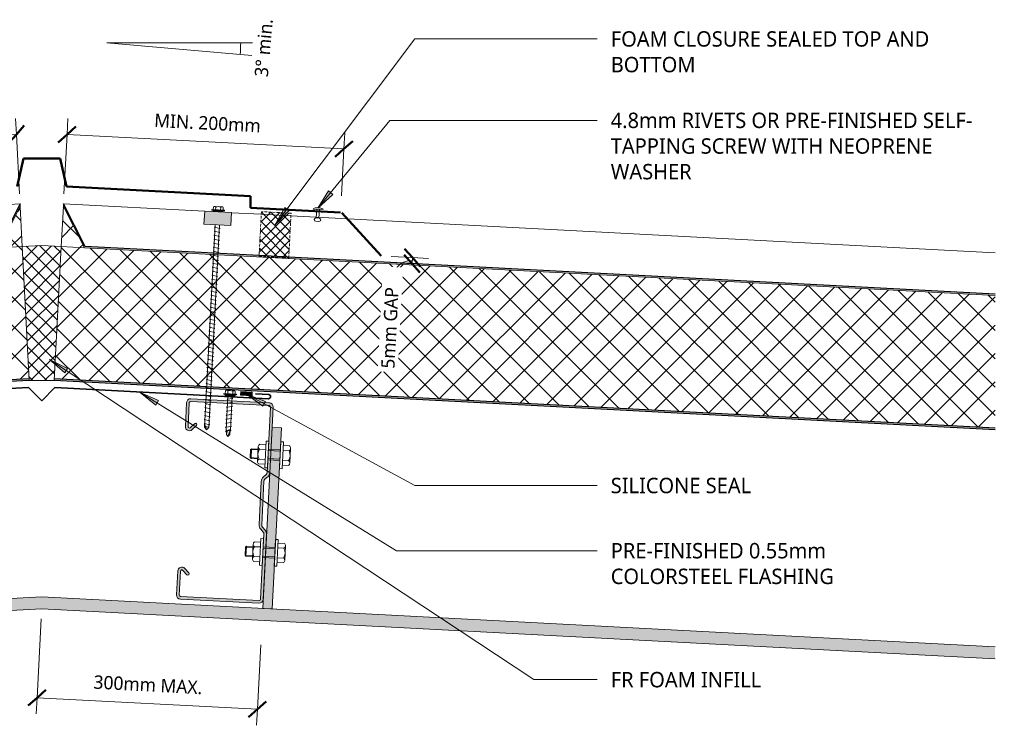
# Model space of a CAD drawing. Header units: millimetres. Extents: x -437 to 1003, y 45 to 661.
# Tile 2 of 2: x 267 to 1003, y 134 to 661. Entities that reach past the tile are written whole.
import ezdxf

# ---------------------------------------------------------------- set-up
doc = ezdxf.new("R2010")
doc.units = ezdxf.units.MM
doc.linetypes.add('Dash Short', pattern=[3, 2, -1])
for name, color, linetype, lineweight in [('A-ANNO-DIMS', 211, 'Continuous', 9), ('A-ANNO-DIMS-5', 211, 'Continuous', 9), ('A-DETL', 90, 'Continuous', 13), ('A-DETL-GENF', 92, 'Continuous', 13), ('A-DETL-THIN', 151, 'Continuous', 13), ('G-ANNO-TEXT', 231, 'Continuous', 9)]:
    doc.layers.add(name, color=color, linetype=linetype, lineweight=lineweight)
doc.styles.add('Yu Gothic', font='Yu Gothic.ttf', dxfattribs={"height": 11.5})
doc.styles.add('Yu Gothic_1', font='Yu Gothic.ttf', dxfattribs={"height": 10})
doc.dimstyles.new('Diagonal', dxfattribs={"dimscale": 304.8, "dimtxt": 11.609035, "dimasz": 0.04101, "dimexe": 0.03937, "dimexo": 0.024606, "dimgap": 0.024606, "dimtad": 1, "dimdec": 0, "dimzin": 0, "dimdsep": 46, "dimtxsty": 'Yu Gothic_1', "dimblk1": 'OBLIQUE', "dimblk2": 'OBLIQUE', "dimsah": 1, "dimcen": 0.09, "dimazin": 0, "dimtfac": 1, "dimtdec": 4, "dimtix": 1, "dimtmove": 0, "dimatfit": 3, "dimfxl": 1, "dimtvp": 1, "dimtfill": 1, "dimtolj": 1, "dimtzin": 0, "dimarcsym": 2})
doc.dimstyles.new('Diagonal_1', dxfattribs={"dimscale": 304.8, "dimtxt": 11.609035, "dimasz": 0.04101, "dimexe": 0.03937, "dimexo": 0.024606, "dimgap": 0.024606, "dimtad": 1, "dimdec": 0, "dimzin": 0, "dimdsep": 46, "dimtxsty": 'Yu Gothic_1', "dimblk1": 'OBLIQUE', "dimblk2": 'OBLIQUE', "dimsah": 1, "dimcen": 0.09, "dimazin": 0, "dimtfac": 1, "dimtdec": 4, "dimtix": 1, "dimtmove": 1, "dimatfit": 3, "dimfxl": 1, "dimtvp": 1, "dimtfill": 1, "dimtolj": 1, "dimtzin": 0, "dimarcsym": 2})
pattern_1 = [(48, (-271.822, -538.611), (-11.14717, 10.03696), []), (138, (-271.822, -538.611), (-10.03696, -11.14717), [])]
pattern_2 = [(222, (294.195, 508.948), (10.03696, -11.14717), []), (312, (294.195, 508.948), (11.14717, 10.03696), [])]

# ---------------------------------------------------------------- blocks, each defined once
blk = doc.blocks.new('Thermospan Insulated Panel3 - 100mm-4139798-01 RIDGE DETAIL Copy 2')
at = {"layer": 'A-DETL-GENF'}
for points in [[(699.39, -32), (699.34, -31), (17.9, -31), (0, 0), (0, -2), (17.32, -32), (213.14, -32)], [(704.63, -132), (704.58, -131), (0, -131), (0, -132), (218.38, -132)]]:
    blk.add_hatch(color=256, dxfattribs=at).paths.add_polyline_path(points)
h = blk.add_hatch(dxfattribs=at)
h.set_pattern_fill('FP_1', color=256, style=0, pattern_type=2)
h.set_pattern_definition(pattern_1)
h.paths.add_polyline_path([(17.32, -32), (0, -2), (0.01, -32)])
h = blk.add_hatch(dxfattribs=at)
h.set_pattern_fill('FP_1', color=256, style=0, pattern_type=2)
h.set_pattern_definition(pattern_1)
h.paths.add_polyline_path([(704.58, -131), (699.39, -32), (0, -32), (0, -131), (218.33, -131)])
at = {"layer": 'A-DETL-GENF', "lineweight": 25}
for p, q in [((17.9, -31), (0, 0)), ((0, 0), (0, -2)), ((148.14, -31), (17.9, -31)), ((170.35, -31), (148.14, -31)), ((699.34, -31), (170.35, -31)), ((704.58, -131), (0, -131)), ((0, -132), (704.63, -132))]:
    blk.add_line(p, q, dxfattribs=at)
at = {"layer": 'A-DETL-GENF'}
for p, q in [((0, 0), (0, -2)), ((0, 0), (105.74, 0)), ((17.32, -32), (0, -2)), ((0, -2), (0, -31.83)), ((125.74, 0), (148.14, 0)), ((148.14, 0), (170.35, 0)), ((170.35, 0), (697.71, 0)), ((0, -32), (17.32, -32)), ((699.39, -32), (17.32, -32))]:
    blk.add_line(p, q, dxfattribs=at)
blk = doc.blocks.new('Thermospan Insulated Panel3 - 100mm-4139799-01 RIDGE DETAIL Copy 2')
at = {"layer": 'A-DETL-GENF'}
for points in [[(704.63, 132), (0, 132), (0, 131), (704.58, 131)], [(699.39, 32), (17.32, 32), (0, 2), (0, 0), (17.9, 31), (699.34, 31), (699.39, 31.94)]]:
    blk.add_hatch(color=256, dxfattribs=at).paths.add_polyline_path(points)
h = blk.add_hatch(dxfattribs=at)
h.set_pattern_fill('FP_2', color=256, style=0, pattern_type=2)
h.set_pattern_definition(pattern_2)
h.paths.add_polyline_path([(704.58, 131), (0, 131), (0.05, 32), (699.39, 32), (702.65, 94.18)])
h = blk.add_hatch(dxfattribs=at)
h.set_pattern_fill('FP_2', color=256, style=0, pattern_type=2)
h.set_pattern_definition(pattern_2)
h.paths.add_polyline_path([(17.32, 32), (0.04, 32), (0, 18.67), (0, 2), (1.13, 3.96)])
at = {"layer": 'A-DETL-GENF', "lineweight": 25}
for p, q in [((704.63, 132), (0, 132)), ((0, 131), (704.58, 131)), ((0, 0), (17.9, 31)), ((17.9, 31), (148.14, 31)), ((148.14, 31), (170.35, 31)), ((170.35, 31), (699.34, 31)), ((0, 2), (0, 0))]:
    blk.add_line(p, q, dxfattribs=at)
at = {"layer": 'A-DETL-GENF'}
for p, q in [((0, 2), (17.32, 32)), ((0, 31.84), (0, 2)), ((17.32, 32), (0.04, 32)), ((17.32, 32), (699.39, 32)), ((0, 0), (0, 2)), ((0, 0), (105.74, 0)), ((125.74, 0), (148.14, 0)), ((148.14, 0), (170.35, 0)), ((170.35, 0), (697.71, 0))]:
    blk.add_line(p, q, dxfattribs=at)
blk = doc.blocks.new('01 Roof Ridge insulated panels - 01 Roof Ridge insulated panels-3437729-01 RIDGE DETAIL Copy 2')
at = {"layer": 'A-DETL-GENF', "lineweight": 35}
for p, q in [((-9.92, 0), (-169.7, -8.37)), ((0, -9.88), (-9.92, 0)), ((-169.85, -5.38), (-159.87, -4.85)), ((0, -9.88), (9.8, 0)), ((9.8, 0), (169.58, -8.37)), ((169.74, -5.35), (159.75, -4.83))]:
    blk.add_line(p, q, dxfattribs=at)
for centre, radius, start, end in [((-169.78, -6.88), 1.5, 93, 273), ((169.66, -6.86), 1.51, 267.002, 87.002)]:
    blk.add_arc(centre, radius, start, end, dxfattribs=at)
blk = doc.blocks.new('Metalcraft MSS Purlin-150x65 - Metalcraft MSS Purlin-150x65-2640966-01 RIDGE DETAIL Copy 2')
at = {"layer": 'A-DETL-GENF'}
blk.add_hatch(color=256, dxfattribs=at).paths.add_polyline_path([(3, 0), (2.22, -0.1), (1.5, -0.4), (0.88, -0.88), (0.4, -1.5), (0.1, -2.22), (0, -3), (0, -51.87), (0.14, -52.9), (0.53, -53.86), (1.17, -54.69), (3.41, -56.93), (3.72, -57.34), (3.92, -57.82), (3.99, -58.34), (3.99, -91.34), (3.92, -91.85), (3.72, -92.33), (3.41, -92.75), (1.17, -94.98), (0.53, -95.81), (0.14, -96.77), (0, -97.81), (0, -147), (0.1, -147.78), (0.4, -148.5), (0.88, -149.12), (1.5, -149.6), (2.22, -149.9), (3, -150), (61.85, -150), (62.62, -149.9), (63.35, -149.6), (63.97, -149.12), (64.45, -148.5), (64.75, -147.78), (64.85, -147), (64.85, -129.06), (64.75, -128.29), (64.45, -127.57), (63.98, -126.95), (63.37, -126.48), (62.66, -126.18), (61.89, -126.07), (61.12, -126.16), (60.4, -126.44), (59.78, -126.9), (56.4, -130.33), (56.3, -130.57), (56.27, -130.83), (56.3, -131.09), (56.4, -131.33), (56.56, -131.54), (56.77, -131.69), (57.01, -131.79), (57.27, -131.83), (57.53, -131.79), (57.77, -131.69), (57.97, -131.54), (61.41, -128.15), (61.64, -128.05), (61.89, -128.02), (62.14, -128.05), (62.37, -128.15), (62.57, -128.3), (62.72, -128.5), (62.82, -128.73), (62.85, -128.98), (62.81, -147.26), (62.71, -147.5), (62.56, -147.71), (62.35, -147.87), (62.11, -147.97), (61.85, -148), (2.81, -147.96), (2.55, -147.85), (2.32, -147.68), (2.15, -147.45), (2.04, -147.19), (2, -146.91), (2, -97.95), (2.08, -97.34), (2.31, -96.78), (2.69, -96.3), (4.53, -94.45), (5.32, -93.42), (5.82, -92.21), (5.99, -90.92), (5.99, -58.75), (5.82, -57.46), (5.32, -56.25), (4.53, -55.22), (2.22, -52.83), (2.06, -52.43), (2, -52), (2.03, -2.74), (2.13, -2.5), (2.29, -2.29), (2.5, -2.13), (2.74, -2.03), (2.99, -2), (62.11, -2.03), (62.35, -2.13), (62.56, -2.29), (62.72, -2.5), (62.81, -2.74), (62.85, -2.99), (62.81, -21.06), (62.71, -21.31), (62.54, -21.53), (62.32, -21.7), (62.06, -21.81), (61.79, -21.84), (61.52, -21.81), (61.26, -21.7), (61.04, -21.53), (57.77, -18.31), (57.53, -18.21), (57.27, -18.17), (57.01, -18.21), (56.77, -18.31), (56.56, -18.46), (56.4, -18.67), (56.3, -18.91), (56.27, -19.17), (56.3, -19.43), (56.4, -19.67), (56.56, -19.88), (59.78, -23.1), (60.4, -23.56), (61.12, -23.84), (61.89, -23.93), (62.66, -23.82), (63.37, -23.52), (63.98, -23.05), (64.45, -22.43), (64.75, -21.71), (64.85, -20.94), (64.85, -3), (64.75, -2.22), (64.45, -1.5), (63.97, -0.88), (63.35, -0.4), (62.62, -0.1), (61.85, 0)])
for p, q in [((61.85, 0), (3, 0)), ((0, -3), (0, -51.87)), ((2, -52), (2, -2.99)), ((2.99, -2), (61.85, -2)), ((62.85, -2.99), (62.85, -20.79)), ((64.85, -20.94), (64.85, -3)), ((56.56, -19.88), (59.78, -23.1)), ((61.04, -21.53), (57.97, -18.46)), ((1.17, -54.69), (3.41, -56.93)), ((4.53, -55.22), (2.49, -53.18)), ((3.99, -58.34), (3.99, -91.34)), ((5.99, -90.92), (5.99, -58.75)), ((3.41, -92.75), (1.17, -94.98)), ((2.69, -96.3), (4.53, -94.45)), ((0, -97.81), (0, -147)), ((2, -146.91), (2, -97.95)), ((59.78, -126.9), (56.56, -130.12)), ((57.97, -131.54), (61.21, -128.3)), ((62.85, -128.98), (62.85, -147.01)), ((64.85, -147), (64.85, -129.06)), ((3, -150), (61.85, -150)), ((61.85, -148), (3.09, -148))]:
    blk.add_line(p, q, dxfattribs=at)
for centre, radius, start, end in [((3, -3), 3, 90, 180), ((61.85, -3), 3, 0, 90), ((2.99, -2.99), 0.993, 90, 180), ((61.85, -2.99), 0.993, 360, 90), ((57.27, -19.17), 1, 45, 225), ((61.85, -20.94), 2.99, 226.03381, 0), ((61.79, -20.79), 1.06, 225, 0), ((3.99, -51.87), 3.99, 180, 225), ((3.67, -52), 1.67, 180, 225), ((2, -58.34), 1.99, 0, 45), ((1, -58.75), 4.99, 0, 45), ((3.99, -97.81), 3.99, 135, 180), ((2, -91.34), 1.99, 315, 360), ((1, -90.92), 4.99, 315, 0), ((4.34, -97.95), 2.34, 135, 180), ((57.27, -130.83), 1, 135, 315), ((61.85, -129.06), 2.99, 0, 133.96619), ((61.89, -128.98), 0.959, 0, 135), ((3, -147), 3, 180, 270), ((3.09, -146.91), 1.09, 180, 270), ((61.85, -147), 3, 270, 0), ((61.85, -147.01), 0.993, 270, 360)]:
    blk.add_arc(centre, radius, start, end, dxfattribs=at)
blk = doc.blocks.new('Rivets - M8 - Rivets-2839297-01 RIDGE DETAIL Copy 2')
at = {"layer": 'A-DETL-GENF'}
for p, q in [((-2, -10), (-2, 10)), ((-2, 10), (0, 10)), ((0, 10), (0, -10)), ((9, 10), (9, -10)), ((11, 10), (9, 10)), ((11, -10), (11, 10)), ((-7.57, 5.52), (-7.57, -5.52)), ((-2, 7.33), (-6.57, 7.33)), ((-2, 3.7), (-6.57, 3.7)), ((0, 4), (9, 4)), ((0, 3), (9, 3)), ((11, 7.33), (15.57, 7.33)), ((11, 3.7), (15.57, 3.7)), ((16.57, 5.52), (16.57, -5.52)), ((16.57, 3.67), (21.54, 3.67)), ((22.2, 3.01), (16.57, 3.01)), ((21.54, 3.67), (22.2, 3.01)), ((21.54, 3.67), (21.54, -3.67)), ((22.2, -3.01), (22.2, 3.01)), ((-2, -3.7), (-6.57, -3.7)), ((-2, -7.33), (-6.57, -7.33)), ((0, -3), (9, -3)), ((0, -4), (9, -4)), ((11, -3.7), (15.57, -3.7)), ((11, -7.33), (15.57, -7.33)), ((16.57, -3.01), (22.2, -3.01)), ((16.57, -3.67), (21.54, -3.67)), ((21.54, -3.67), (22.2, -3.01)), ((0, -10), (-2, -10)), ((9, -10), (11, -10))]:
    blk.add_line(p, q, dxfattribs=at)
for centre, radius, start, end in [((-5.42, 5.52), 2.15, 122.38007, 237.61993), ((-0.24, 0), 7.33, 149.72736, 210.27264), ((14.42, 5.52), 2.15, 302.38007, 57.61993), ((9.24, 0), 7.33, 329.72736, 30.27264), ((-5.42, -5.52), 2.15, 122.38007, 237.61993), ((14.42, -5.52), 2.15, 302.38007, 57.61993)]:
    blk.add_arc(centre, radius, start, end, dxfattribs=at)
blk = doc.blocks.new('Rivets - M8 - Rivets-2839274-01 RIDGE DETAIL Copy 2')
at = {"layer": 'A-DETL-GENF'}
for p, q in [((-2, 10), (-2, -10)), ((0, 10), (-2, 10)), ((0, -10), (0, 10)), ((9, -10), (9, 10)), ((9, 10), (11, 10)), ((11, 10), (11, -10)), ((-7.57, -5.52), (-7.57, 5.52)), ((-2, 7.33), (-6.57, 7.33)), ((-2, 3.7), (-6.57, 3.7)), ((0, 4), (9, 4)), ((0, 3), (9, 3)), ((11, 7.33), (15.57, 7.33)), ((11, 3.7), (15.57, 3.7)), ((16.57, -5.52), (16.57, 5.52)), ((16.57, 3.67), (21.54, 3.67)), ((16.57, 3.01), (22.2, 3.01)), ((21.54, 3.67), (22.2, 3.01)), ((21.54, -3.67), (21.54, 3.67)), ((22.2, 3.01), (22.2, -3.01)), ((-2, -3.7), (-6.57, -3.7)), ((-2, -7.33), (-6.57, -7.33)), ((0, -3), (9, -3)), ((0, -4), (9, -4)), ((11, -3.7), (15.57, -3.7)), ((11, -7.33), (15.57, -7.33)), ((22.2, -3.01), (16.57, -3.01)), ((16.57, -3.67), (21.54, -3.67)), ((21.54, -3.67), (22.2, -3.01)), ((-2, -10), (0, -10)), ((11, -10), (9, -10))]:
    blk.add_line(p, q, dxfattribs=at)
for centre, radius, start, end in [((-5.42, 5.52), 2.15, 122.38007, 237.61993), ((-0.24, 0), 7.33, 149.72736, 210.27264), ((14.42, 5.52), 2.15, 302.38007, 57.61993), ((9.24, 0), 7.33, 329.72736, 30.27264), ((-5.42, -5.52), 2.15, 122.38007, 237.61993), ((14.42, -5.52), 2.15, 302.38007, 57.61993)]:
    blk.add_arc(centre, radius, start, end, dxfattribs=at)
blk = doc.blocks.new('TEK Screw - TEK Screw-3687430-01 RIDGE DETAIL Copy 2')
at = {"layer": 'A-DETL-GENF'}
blk.add_hatch(color=256, dxfattribs=at).paths.add_polyline_path([(3.67, 0), (3.67, 1), (-3.67, 1), (-3.67, 0)])
for p, q in [((4.79, 1.5), (-4.79, 1.5)), ((-4.79, 1.5), (-4.79, 1)), ((-3.67, 1), (-4.79, 1)), ((-3.67, 1.5), (-3.67, 3.47)), ((3.67, 1), (-3.67, 1)), ((-3.67, 1), (-3.67, 0)), ((-3.67, 0), (3.67, 0)), ((-2.76, 3.97), (2.76, 3.97)), ((-1.85, 1.5), (-1.85, 3.47)), ((-1.6, 0), (-1.6, -25.44)), ((1.6, -25.44), (1.6, 0)), ((1.85, 1.5), (1.85, 3.47)), ((3.67, 1.5), (3.67, 3.47)), ((4.79, 1), (3.67, 1)), ((3.67, 0), (3.67, 1)), ((4.79, 1), (4.79, 1.5)), ((2.17, -1.91), (-2.17, -2.67)), ((-2.17, -2.67), (-1.6, -3)), ((2.17, -4.91), (-2.17, -5.67)), ((-2.17, -5.67), (-1.6, -6)), ((1.6, -1.58), (2.17, -1.91)), ((1.6, -4.58), (2.17, -4.91)), ((2.17, -7.91), (-2.17, -8.67)), ((-2.17, -8.67), (-1.6, -9)), ((2.17, -10.91), (-2.17, -11.67)), ((-2.17, -11.67), (-1.6, -12)), ((2.17, -13.91), (-2.17, -14.67)), ((-2.17, -14.67), (-1.6, -15)), ((1.6, -7.58), (2.17, -7.91)), ((1.6, -10.58), (2.17, -10.91)), ((1.6, -13.58), (2.17, -13.91)), ((2.17, -16.91), (-2.17, -17.67)), ((-2.17, -17.67), (-1.6, -18)), ((2.17, -19.91), (-2.17, -20.67)), ((-2.17, -20.67), (-1.6, -21)), ((1.6, -16.58), (2.17, -16.91)), ((1.6, -19.58), (2.17, -19.91)), ((2.17, -22.91), (-2.17, -23.67)), ((-2.17, -23.67), (-1.6, -24)), ((2.17, -25.91), (-2.17, -26.67)), ((-2.17, -26.67), (-1.6, -27)), ((-1.28, -25.76), (-1.6, -25.44)), ((-1.28, -28.98), (-1.28, -25.76)), ((-1.28, -28.98), (-0.56, -26.1)), ((-1.28, -28.98), (0, -30.5)), ((0, -30.5), (1.28, -25.76)), ((1.28, -28.98), (0, -30.5)), ((1.28, -25.76), (1.6, -25.44)), ((1.28, -28.98), (1.28, -25.76)), ((1.6, -22.58), (2.17, -22.91)), ((1.6, -25.58), (2.17, -25.91))]:
    blk.add_line(p, q, dxfattribs=at)
for centre, radius, start, end in [((-2.76, 2.9), 1.08, 32.38007, 147.61993), ((0, 0.31), 3.67, 59.72736, 120.27264), ((2.76, 2.9), 1.08, 32.38007, 147.61993), ((0.49, -26.64), 1.18, 48.23938, 152.93623)]:
    blk.add_arc(centre, radius, start, end, dxfattribs=at)
blk = doc.blocks.new('Pop Rivets - Rivet-4339956-01 RIDGE DETAIL Copy 2')
at = {"layer": 'A-DETL-GENF'}
for p, q in [((3.77, 0), (-3.77, 0)), ((-1.5, 1.16), (1.5, 1.16)), ((-1, -6.53), (-1, 0)), ((1, -6.53), (1, 0)), ((1.17, -6.53), (-1.24, -6.53)), ((-1.24, -9.03), (1.17, -9.03))]:
    blk.add_line(p, q, dxfattribs=at)
for centre, radius, start, end in [((-1.5, -1.65), 2.8, 90, 144), ((1.5, -1.65), 2.8, 36, 90), ((-1.24, -7.78), 1.25, 90, 270), ((1.17, -7.78), 1.25, 270, 90)]:
    blk.add_arc(centre, radius, start, end, dxfattribs=at)
blk = doc.blocks.new('Profiled Washer 01 - Profiled Washer 01-4341256-01 RIDGE DETAIL Copy 2')
at = {"layer": 'A-DETL-GENF'}
for points in [[(-10, 6.11), (-10, -3.59), (10, -3.59), (10, 6.11)], [(-3.67, -3.59), (-3.67, -4.59), (3.67, -4.59), (3.67, -3.59)]]:
    blk.add_hatch(color=256, dxfattribs=at).paths.add_polyline_path(points)
for p, q in [((-2.17, 155.67), (-1.6, 156)), ((2.17, 154.91), (-2.17, 155.67)), ((-1.6, 157.74), (0, 159.64)), ((-1.6, 6.11), (-1.6, 157.74)), ((1.6, 157.74), (0, 159.64)), ((0, 159.64), (1.6, 155.68)), ((1.6, 157.74), (1.6, 6.11)), ((1.6, 154.58), (2.17, 154.91)), ((-2.17, 152.67), (-1.6, 153)), ((2.17, 151.91), (-2.17, 152.67)), ((-2.17, 149.67), (-1.6, 150)), ((2.17, 148.91), (-2.17, 149.67)), ((1.6, 151.58), (2.17, 151.91)), ((1.6, 148.58), (2.17, 148.91)), ((-2.17, 146.67), (-1.6, 147)), ((2.17, 145.91), (-2.17, 146.67)), ((-2.17, 143.67), (-1.6, 144)), ((2.17, 142.91), (-2.17, 143.67)), ((-2.17, 140.67), (-1.6, 141)), ((2.17, 139.91), (-2.17, 140.67)), ((1.6, 145.58), (2.17, 145.91)), ((1.6, 142.58), (2.17, 142.91)), ((-2.17, 137.67), (-1.6, 138)), ((2.17, 136.91), (-2.17, 137.67)), ((-2.17, 134.67), (-1.6, 135)), ((2.17, 133.91), (-2.17, 134.67)), ((1.6, 139.58), (2.17, 139.91)), ((1.6, 136.58), (2.17, 136.91)), ((1.6, 133.58), (2.17, 133.91)), ((-2.17, 131.67), (-1.6, 132)), ((2.17, 130.91), (-2.17, 131.67)), ((-2.17, 128.67), (-1.6, 129)), ((2.17, 127.91), (-2.17, 128.67)), ((-2.17, 125.67), (-1.6, 126)), ((2.17, 124.91), (-2.17, 125.67)), ((1.6, 130.58), (2.17, 130.91)), ((1.6, 127.58), (2.17, 127.91)), ((-2.17, 122.67), (-1.6, 123)), ((2.17, 121.91), (-2.17, 122.67)), ((-2.17, 119.67), (-1.6, 120)), ((2.17, 118.91), (-2.17, 119.67)), ((1.6, 124.58), (2.17, 124.91)), ((1.6, 121.58), (2.17, 121.91)), ((1.6, 118.58), (2.17, 118.91)), ((-2.17, 116.67), (-1.6, 117)), ((2.17, 115.91), (-2.17, 116.67)), ((-2.17, 113.67), (-1.6, 114)), ((2.17, 112.91), (-2.17, 113.67)), ((-2.17, 110.67), (-1.6, 111)), ((2.17, 109.91), (-2.17, 110.67)), ((1.6, 115.58), (2.17, 115.91)), ((1.6, 112.58), (2.17, 112.91)), ((-2.17, 107.67), (-1.6, 108)), ((2.17, 106.91), (-2.17, 107.67)), ((-2.17, 104.67), (-1.6, 105)), ((2.17, 103.91), (-2.17, 104.67)), ((1.6, 109.58), (2.17, 109.91)), ((1.6, 106.58), (2.17, 106.91)), ((1.6, 103.58), (2.17, 103.91)), ((-2.17, 101.67), (-1.6, 102)), ((2.17, 100.91), (-2.17, 101.67)), ((-2.17, 98.67), (-1.6, 99)), ((2.17, 97.91), (-2.17, 98.67)), ((-2.17, 95.67), (-1.6, 96)), ((1.6, 100.58), (2.17, 100.91)), ((1.6, 97.58), (2.17, 97.91)), ((2.17, 94.91), (-2.17, 95.67)), ((-2.17, 92.67), (-1.6, 93)), ((2.17, 91.91), (-2.17, 92.67)), ((-2.17, 89.67), (-1.6, 90)), ((2.17, 88.91), (-2.17, 89.67)), ((1.6, 94.58), (2.17, 94.91)), ((1.6, 91.58), (2.17, 91.91)), ((1.6, 88.58), (2.17, 88.91)), ((-2.17, 86.67), (-1.6, 87)), ((2.17, 85.91), (-2.17, 86.67)), ((-2.17, 83.67), (-1.6, 84)), ((2.17, 82.91), (-2.17, 83.67)), ((1.6, 85.58), (2.17, 85.91)), ((1.6, 82.58), (2.17, 82.91)), ((-2.17, 80.67), (-1.6, 81)), ((2.17, 79.91), (-2.17, 80.67)), ((-2.17, 77.67), (-1.6, 78)), ((2.17, 76.91), (-2.17, 77.67)), ((-2.17, 74.67), (-1.6, 75)), ((2.17, 73.91), (-2.17, 74.67)), ((1.6, 79.58), (2.17, 79.91)), ((1.6, 76.58), (2.17, 76.91)), ((1.6, 73.58), (2.17, 73.91)), ((-2.17, 71.67), (-1.6, 72)), ((2.17, 70.91), (-2.17, 71.67)), ((-2.17, 68.67), (-1.6, 69)), ((2.17, 67.91), (-2.17, 68.67)), ((1.6, 70.58), (2.17, 70.91)), ((1.6, 67.58), (2.17, 67.91)), ((-2.17, 65.67), (-1.6, 66)), ((2.17, 64.91), (-2.17, 65.67)), ((-2.17, 62.67), (-1.6, 63)), ((2.17, 61.91), (-2.17, 62.67)), ((-2.17, 59.67), (-1.6, 60)), ((2.17, 58.91), (-2.17, 59.67)), ((1.6, 64.58), (2.17, 64.91)), ((1.6, 61.58), (2.17, 61.91)), ((-2.17, 56.67), (-1.6, 57)), ((2.17, 55.91), (-2.17, 56.67)), ((-2.17, 53.67), (-1.6, 54)), ((2.17, 52.91), (-2.17, 53.67)), ((1.6, 58.58), (2.17, 58.91)), ((1.6, 55.58), (2.17, 55.91)), ((1.6, 52.58), (2.17, 52.91)), ((-2.17, 50.67), (-1.6, 51)), ((2.17, 49.91), (-2.17, 50.67)), ((-2.17, 47.67), (-1.6, 48)), ((2.17, 46.91), (-2.17, 47.67)), ((-2.17, 44.67), (-1.6, 45)), ((2.17, 43.91), (-2.17, 44.67)), ((1.6, 49.58), (2.17, 49.91)), ((1.6, 46.58), (2.17, 46.91)), ((-2.17, 41.67), (-1.6, 42)), ((2.17, 40.91), (-2.17, 41.67)), ((-2.17, 38.67), (-1.6, 39)), ((2.17, 37.91), (-2.17, 38.67)), ((1.6, 43.58), (2.17, 43.91)), ((1.6, 40.58), (2.17, 40.91)), ((1.6, 37.58), (2.17, 37.91)), ((-2.17, 35.67), (-1.6, 36)), ((2.17, 34.91), (-2.17, 35.67)), ((-2.17, 32.67), (-1.6, 33)), ((2.17, 31.91), (-2.17, 32.67)), ((-2.17, 29.67), (-1.6, 30)), ((2.17, 28.91), (-2.17, 29.67)), ((1.6, 34.58), (2.17, 34.91)), ((1.6, 31.58), (2.17, 31.91)), ((-2.17, 26.67), (-1.6, 27)), ((2.17, 25.91), (-2.17, 26.67)), ((-2.17, 23.67), (-1.6, 24)), ((2.17, 22.91), (-2.17, 23.67)), ((1.6, 28.58), (2.17, 28.91)), ((1.6, 25.58), (2.17, 25.91)), ((1.6, 22.58), (2.17, 22.91)), ((-2.17, 20.67), (-1.6, 21)), ((2.17, 19.91), (-2.17, 20.67)), ((-2.17, 17.67), (-1.6, 18)), ((2.17, 16.91), (-2.17, 17.67)), ((-2.17, 14.67), (-1.6, 15)), ((1.6, 19.58), (2.17, 19.91)), ((1.6, 16.58), (2.17, 16.91)), ((2.17, 13.91), (-2.17, 14.67)), ((-2.17, 11.67), (-1.6, 12)), ((2.17, 10.91), (-2.17, 11.67)), ((-2.17, 8.67), (-1.6, 9)), ((2.17, 7.91), (-2.17, 8.67)), ((1.6, 13.58), (2.17, 13.91)), ((1.6, 10.58), (2.17, 10.91)), ((1.6, 7.58), (2.17, 7.91)), ((10, 6.11), (-10, 6.11)), ((-10, 6.11), (-10, -3.59)), ((10, -3.59), (10, 6.11)), ((-10, -3.59), (10, -3.59)), ((-4.79, -5.09), (-4.79, -4.59)), ((-3.67, -4.59), (-4.79, -4.59)), ((4.79, -5.09), (-4.79, -5.09)), ((-3.67, -3.59), (-3.67, -4.59)), ((-3.67, -4.59), (3.67, -4.59)), ((-3.67, -5.09), (-3.67, -7.07)), ((-1.85, -5.09), (-1.85, -7.07)), ((1.85, -5.09), (1.85, -7.07)), ((3.67, -4.59), (3.67, -3.59)), ((4.79, -4.59), (3.67, -4.59)), ((3.67, -5.09), (3.67, -7.07)), ((4.79, -4.59), (4.79, -5.09)), ((-2.76, -7.57), (2.76, -7.57))]:
    blk.add_line(p, q, dxfattribs=at)
for centre, radius, start, end in [((0.08, 160.36), 3.11, 237.50249, 285.69408), ((-2.76, -6.49), 1.08, 212.38007, 327.61993), ((0, -3.9), 3.67, 239.72736, 300.27264), ((2.76, -6.49), 1.08, 212.38007, 327.61993)]:
    blk.add_arc(centre, radius, start, end, dxfattribs=at)
blk = doc.blocks.new('Foam Closure - Foam Closure-4711759-01 RIDGE DETAIL Copy 2')
at = {"layer": 'A-DETL-GENF'}
h = blk.add_hatch(dxfattribs=at)
h.set_pattern_fill('FP_5', color=256, style=0, pattern_type=2)
h.set_pattern_definition([(228, (442.175, 506.985), (3.715724, -3.345653), []), (318, (442.175, 506.985), (3.345653, 3.715724), [])])
h.paths.add_polyline_path([(0, 0), (0, -33.54), (22.22, -33.54), (22.22, 0)])
at = {"layer": 'A-DETL-GENF', "linetype": 'Dash Short'}
for p, q in [((0, 0), (0, -33.54)), ((22.22, 0), (0, 0)), ((22.22, -33.54), (22.22, 0)), ((0, -33.54), (22.22, -33.54))]:
    blk.add_line(p, q, dxfattribs=at)
blk = doc.blocks.new('DIMBLOCK1-01 RIDGE DETAIL Copy 2')
at = {"layer": 'A-ANNO-DIMS-5'}
for p, q in [((279.91, 154.37), (283, 213.34)), ((444.66, 145.74), (447.19, 193.89)), ((279.91, 154.37), (279.29, 142.39)), ((279.91, 154.37), (444.66, 145.74)), ((444.66, 145.74), (444.03, 133.75))]:
    blk.add_line(p, q, dxfattribs=at)
at = {"layer": 'A-ANNO-DIMS-5', "lineweight": 50}
for p, q in [((279.91, 154.37), (286.48, 160.29)), ((279.91, 154.37), (273.35, 148.46)), ((444.66, 145.74), (451.23, 151.65)), ((444.66, 145.74), (438.09, 139.82))]:
    blk.add_line(p, q, dxfattribs=at)
at = {"layer": 'A-ANNO-DIMS-5', "color": 0, "insert": (322.45, 171.2), "char_height": 10, "width": 98.1305, "attachment_point": 1, "rotation": 357, "line_spacing_factor": 1.024327, "style": 'Yu Gothic_1', "bg_fill": 3, "box_fill_scale": 1.25, "bg_fill_color": 9, "bg_fill_true_color": 13158600, "bg_fill_transparency": 0}
blk.add_mtext('300mm MAX.', dxfattribs=at)
blk = doc.blocks.new('_Oblique')
at = {"color": 0, "linetype": 'ByBlock', "lineweight": -2}
blk.add_line((-0.5, -0.5), (0.5, 0.5), dxfattribs=at)
blk = doc.blocks.new('DIMBLOCK3-01 RIDGE DETAIL Copy 2')
at = {"layer": 'A-ANNO-DIMS-5', "lineweight": 50}
for p, q in [((560.57, 483.47), (554.65, 490.04)), ((560.33, 478.94), (554.42, 485.51)), ((560.33, 478.94), (566.24, 472.37)), ((560.57, 483.47), (566.48, 476.91))]:
    blk.add_line(p, q, dxfattribs=at)
at = {"layer": 'A-ANNO-DIMS-5'}
for p, q in [((560.57, 483.47), (544.82, 484.3)), ((560.33, 478.94), (548.35, 479.57)), ((560.57, 483.47), (560.33, 478.94)), ((560.33, 478.94), (561.67, 478.87)), ((560.57, 483.47), (572.55, 482.85))]:
    blk.add_line(p, q, dxfattribs=at)
blk.add_ellipse((559.39, 460.98), major_axis=(1.06, 20.23), ratio=0.791585, start_param=0, end_param=1.570796, dxfattribs=at)
at = {"layer": 'A-ANNO-DIMS-5', "color": 0, "insert": (537.17, 400.77), "char_height": 10, "width": 73.5467, "attachment_point": 1, "rotation": 87, "line_spacing_factor": 1.024327, "style": 'Yu Gothic_1', "bg_fill": 3, "box_fill_scale": 1.25, "bg_fill_color": 9, "bg_fill_true_color": 13158600, "bg_fill_transparency": 0}
blk.add_mtext('5mm GAP', dxfattribs=at)
blk = doc.blocks.new('DIMBLOCK4-01 RIDGE DETAIL Copy 2')
at = {"layer": 'A-ANNO-DIMS-5'}
for p, q in [((264.43, 575.57), (263.81, 587.56)), ((57.39, 564.72), (56.77, 576.7)), ((57.39, 564.72), (264.43, 575.57)), ((264.43, 575.57), (266.76, 531.14)), ((57.39, 564.72), (59.24, 529.54))]:
    blk.add_line(p, q, dxfattribs=at)
at = {"layer": 'A-ANNO-DIMS-5', "lineweight": 50}
for p, q in [((264.43, 575.57), (270.35, 582.14)), ((264.43, 575.57), (258.52, 569)), ((57.39, 564.72), (63.31, 571.29)), ((57.39, 564.72), (51.48, 558.15))]:
    blk.add_line(p, q, dxfattribs=at)
at = {"layer": 'A-ANNO-DIMS-5', "color": 0, "insert": (120.88, 587.11), "char_height": 10, "width": 93.8283, "attachment_point": 1, "rotation": 3, "line_spacing_factor": 1.024327, "style": 'Yu Gothic_1', "bg_fill": 3, "box_fill_scale": 1.25, "bg_fill_color": 9, "bg_fill_true_color": 13158600, "bg_fill_transparency": 0}
blk.add_mtext('MIN. 200mm\\fYu Gothic|b0|i0|c178|p34|;\u200d', dxfattribs=at)
blk = doc.blocks.new('DIMBLOCK5-01 RIDGE DETAIL Copy 2')
at = {"layer": 'A-ANNO-DIMS-5'}
for p, q in [((302.36, 575.57), (302.99, 587.56)), ((302.36, 575.57), (300.03, 531.14)), ((509.4, 564.72), (302.36, 575.57)), ((509.4, 564.72), (510.03, 576.7)), ((509.4, 564.72), (507.55, 529.54))]:
    blk.add_line(p, q, dxfattribs=at)
at = {"layer": 'A-ANNO-DIMS-5', "lineweight": 50}
for p, q in [((302.36, 575.57), (295.79, 569.66)), ((302.36, 575.57), (308.93, 581.49)), ((509.4, 564.72), (515.97, 570.64)), ((509.4, 564.72), (502.83, 558.81))]:
    blk.add_line(p, q, dxfattribs=at)
at = {"layer": 'A-ANNO-DIMS-5', "color": 0, "insert": (367.83, 591.2), "char_height": 10, "width": 93.8283, "attachment_point": 1, "rotation": 357, "line_spacing_factor": 1.024327, "style": 'Yu Gothic_1', "bg_fill": 3, "box_fill_scale": 1.25, "bg_fill_color": 9, "bg_fill_true_color": 13158600, "bg_fill_transparency": 0}
blk.add_mtext('MIN. 200mm\\fYu Gothic|b0|i0|c178|p34|;\u200d', dxfattribs=at)

msp = doc.modelspace()

# ---------------------------------------------------------------- hatches: boundary and pattern name
at = {"layer": 'A-DETL-GENF'}
h = msp.add_hatch(dxfattribs=at)
h.set_pattern_fill('FP_3', color=9, style=0, pattern_type=2)
h.set_pattern_definition([(45, (0, 0), (-5.3033, 5.3033), []), (135, (0, 0), (-5.3033, -5.3033), [])])
h.paths.add_polyline_path([(292.71, 391.53), (297.97, 491.86), (283.4, 492.63), (268.78, 491.85), (274.1, 391.53)])
for points in [[(440.71, 380.09), (440.85, 382.88), (432.24, 383.33), (432.1, 380.54)], [(455.61, 220.8), (462.7, 356.08), (455.71, 356.45), (448.62, 221.17), (448.97, 221.15)], [(996.4, 183.46), (996.4, 192.48), (283.4, 229.84), (-429.6, 192.48), (-429.6, 183.46), (283.4, 220.83), (510.81, 208.91)]]:
    msp.add_hatch(color=10, dxfattribs=at).paths.add_polyline_path(points)
at = {"layer": 'G-ANNO-TEXT'}
for points in [[(489.97, 520.43), (501, 530.78), (497.95, 533.28)], [(457.65, 507.7), (468.24, 518.51), (465.08, 520.88)], [(289.13, 407.16), (300.56, 397.25), (302.74, 400.54)], [(356.98, 382.7), (368.7, 373.14), (370.78, 376.5)], [(436.55, 381.33), (448.79, 372.43), (450.68, 375.9)]]:
    msp.add_hatch(color=7, dxfattribs=at).paths.add_polyline_path(points)

# ---------------------------------------------------------------- linework, layer by layer
at = {"layer": 'A-DETL'}
for p, q in [((440.89, 644.09), (332.17, 644.09)), ((332.17, 644.09), (440.62, 634.6)), ((432.24, 383.33), (432.1, 380.54)), ((440.85, 382.88), (432.24, 383.33)), ((432.1, 380.54), (440.71, 380.09)), ((440.71, 380.09), (440.85, 382.88))]:
    msp.add_line(p, q, dxfattribs=at)
at = {"layer": 'A-DETL', "lineweight": 50}
for p, q in [((269.71, 557.67), (265.01, 536.62)), ((297.08, 557.67), (269.71, 557.67)), ((297.08, 557.67), (301.79, 536.62)), ((301.79, 536.62), (439.46, 529.4)), ((439.46, 520.65), (439.46, 529.4)), ((506.9, 517.12), (439.46, 520.65)), ((507.76, 517.06), (537.33, 484.69))]:
    msp.add_line(p, q, dxfattribs=at)
at = {"layer": 'A-DETL'}
msp.add_arc((332.17, 644.09), 100, 355, 360, dxfattribs=at)
at = {"layer": 'A-DETL-THIN'}
for p, q in [((283.4, 492.63), (268.78, 491.85)), ((268.78, 491.85), (274.1, 391.53)), ((297.97, 491.86), (283.4, 492.63)), ((292.71, 391.53), (297.97, 491.86)), ((274.1, 391.53), (292.71, 391.53)), ((455.71, 356.45), (448.62, 221.17)), ((455.61, 220.8), (462.7, 356.08)), ((462.7, 356.08), (455.71, 356.45)), ((283.4, 229.84), (-429.6, 192.48)), ((996.4, 192.48), (283.4, 229.84)), ((448.62, 221.17), (455.61, 220.8)), ((-429.6, 183.46), (283.4, 220.83)), ((283.4, 220.83), (996.4, 183.46))]:
    msp.add_line(p, q, dxfattribs=at)
at = {"layer": 'G-ANNO-TEXT', "color": 7}
for p, q in [((457.65, 507.7), (562.32, 646.97)), ((562.32, 646.97), (698.8, 646.97)), ((489.97, 520.43), (543.8, 586.11)), ((543.8, 586.11), (698.8, 586.11)), ((497.95, 533.28), (489.97, 520.43)), ((489.97, 520.43), (501, 530.78)), ((501, 530.78), (497.95, 533.28)), ((465.08, 520.88), (457.65, 507.7)), ((457.65, 507.7), (468.24, 518.51)), ((468.24, 518.51), (465.08, 520.88)), ((289.13, 407.16), (300.56, 397.25)), ((302.74, 400.54), (289.13, 407.16)), ((289.13, 407.16), (651.39, 167.88)), ((300.56, 397.25), (302.74, 400.54)), ((356.98, 382.7), (368.7, 373.14)), ((370.78, 376.5), (356.98, 382.7)), ((356.98, 382.7), (548.71, 264.32)), ((368.7, 373.14), (370.78, 376.5)), ((436.55, 381.33), (448.79, 372.43)), ((450.68, 375.9), (436.55, 381.33)), ((436.55, 381.33), (562.32, 313.05)), ((448.79, 372.43), (450.68, 375.9)), ((562.32, 313.05), (698.8, 313.05)), ((548.71, 264.32), (698.8, 264.32)), ((651.39, 167.88), (698.8, 167.88))]:
    msp.add_line(p, q, dxfattribs=at)

# ---------------------------------------------------------------- block references
at = {"layer": 'A-DETL-GENF'}
for name, p, rotation in [('Thermospan Insulated Panel3 - 100mm-4139799-01 RIDGE DETAIL Copy 2', (267.16, 523.65), 183.0000000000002), ('Thermospan Insulated Panel3 - 100mm-4139798-01 RIDGE DETAIL Copy 2', (299.64, 523.65), 356.9999999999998), ('Profiled Washer 01 - Profiled Washer 01-4341256-01 RIDGE DETAIL Copy 2', (415.04, 514.06), 176.999980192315), ('Pop Rivets - Rivet-4339956-01 RIDGE DETAIL Copy 2', (490.03, 519.56), 357.0000000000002), ('TEK Screw - TEK Screw-3687430-01 RIDGE DETAIL Copy 2', (424.26, 380.13), 357.0000000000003), ('Metalcraft MSS Purlin-150x65 - Metalcraft MSS Purlin-150x65-2640966-01 RIDGE DETAIL Copy 2', (448.81, 224.91), 176.9999999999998), ('Rivets - M8 - Rivets-2839297-01 RIDGE DETAIL Copy 2', (461.63, 335.74), 176.9999999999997), ('Rivets - M8 - Rivets-2839274-01 RIDGE DETAIL Copy 2', (457.81, 262.81), 176.9999999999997)]:
    msp.add_blockref(name, p, dxfattribs=dict(at, rotation=rotation))
at = {"layer": 'A-DETL-GENF', "linetype": 'Dash Short', "rotation": 177.0000000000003}
msp.add_blockref('Foam Closure - Foam Closure-4711759-01 RIDGE DETAIL Copy 2', (468.1, 483.15), dxfattribs=at)
at = {"layer": 'A-DETL-GENF', "lineweight": 35}
msp.add_blockref('01 Roof Ridge insulated panels - 01 Roof Ridge insulated panels-3437729-01 RIDGE DETAIL Copy 2', (283.4, 386.35), dxfattribs=at)

# ---------------------------------------------------------------- texts
at = {"layer": 'G-ANNO-TEXT', "color": 7, "char_height": 11.5, "attachment_point": 1, "style": 'Yu Gothic', "bg_fill": 3, "box_fill_scale": 1.25, "bg_fill_color": 9, "bg_fill_true_color": 13158600, "bg_fill_transparency": 0}
for s, insert, width in [('FOAM CLOSURE SEALED TOP AND ', (708.96, 652.72), 307.4472), ('BOTTOM', (708.96, 633.54), 77.7637), ('4.8mm RIVETS OR PRE-FINISHED SELF-', (708.96, 591.86), 344.7256), ('TAPPING SCREW WITH NEOPRENE ', (708.96, 572.67), 308.6497), ('WASHER', (708.96, 553.49), 76.5612), ('SILICONE SEAL', (708.96, 318.8), 133.0801), ('PRE-FINISHED 0.55mm ', (708.96, 270.07), 204.4303), ('COLORSTEEL FLASHING ', (708.96, 250.89), 218.059), ('FR FOAM INFILL', (708.96, 173.63), 141.8987)]:
    msp.add_mtext(s, dxfattribs=dict(at, insert=insert, width=width))

# ---------------------------------------------------------------- next in the draw order: texts
at = {"layer": 'G-ANNO-TEXT', "color": 7, "insert": (442.49, 619.11), "char_height": 10, "width": 60.1266, "attachment_point": 1, "rotation": 85, "style": 'Yu Gothic_1', "bg_fill": 3, "box_fill_scale": 1.25, "bg_fill_color": 9, "bg_fill_true_color": 13158600, "bg_fill_transparency": 0}
msp.add_mtext('3° min.', dxfattribs=at)

# ---------------------------------------------------------------- next in the draw order: dimensions: what is measured, and where the dimension line sits
at = {"layer": 'A-ANNO-DIMS'}
for base, p1, p2, angle, text, override, picture, middle in [((264.43, 575.57), (59.63, 522.05), (267.16, 523.65), 3, 'MIN. 200mm\u200d', {"dimpost": '<>', "dimfxl": 207.530318}, 'DIMBLOCK4-01 RIDGE DETAIL Copy 2', (160.21, 583.57)), ((302.36, 575.57), (507.16, 522.05), (299.64, 523.65), 357, 'MIN. 200mm\u200d', {"dimpost": '<>', "dimfxl": 207.530318}, 'DIMBLOCK5-01 RIDGE DETAIL Copy 2', (406.58, 583.57)), ((444.66, 145.74), (283.4, 220.83), (447.58, 201.38), 357, '300mm MAX.', {"dimpost": '<>', "dimfxl": 165.329854}, 'DIMBLOCK1-01 RIDGE DETAIL Copy 2', (362.94, 162.54))]:
    dim = msp.add_linear_dim(base=base, p1=p1, p2=p2, angle=angle, text=text, dimstyle='Diagonal', override=override, dxfattribs=at)
    dim.commit()
    dim.dimension.update_dxf_attribs({"geometry": picture, "text_midpoint": middle})
dim = msp.add_linear_dim(base=(560.33, 478.94), p1=(537.33, 484.69), p2=(569.16, 478.48), angle=87, text='5mm GAP', dimstyle='Diagonal_1', override={"dimpost": '<>', "dimfxl": 32.423243}, dxfattribs=at)
dim.commit()
dim.dimension.update_dxf_attribs({"geometry": 'DIMBLOCK3-01 RIDGE DETAIL Copy 2', "text_midpoint": (545.75, 437.14), "dimtype": 160, "text_rotation": 87})

doc.saveas('drawing.dxf')
